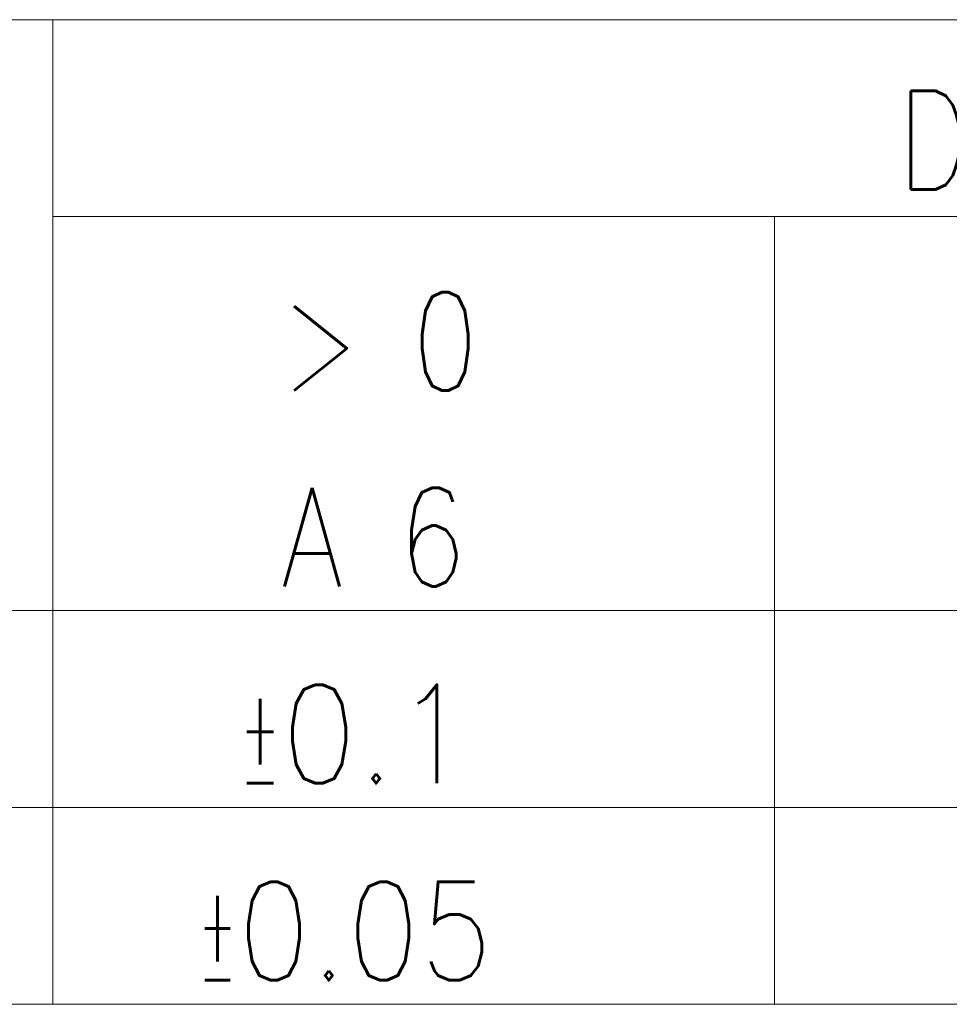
# Model space of a CAD drawing. Header units: millimetres. Extents: x 4 to 415, y 5 to 292.
# Tile 6 of 31: x 239 to 254, y 20 to 35. Entities that reach past the tile are written whole.
import ezdxf

# ---------------------------------------------------------------- set-up
doc = ezdxf.new("R2010")
doc.units = ezdxf.units.MM
doc.layers.add('256', color=7, linetype='Continuous')
doc.styles.add('blockfont', font='simplex.shx')

msp = doc.modelspace()

# ---------------------------------------------------------------- linework, layer by layer
at = {"layer": '256', "color": 4, "linetype": 'Continuous', "lineweight": 18}
for p, q in [((225, 35), (415, 35)), ((240, 35), (240, 20)), ((240, 32), (295, 32)), ((251, 32), (251, 20)), ((225, 26), (240, 26)), ((240, 26), (251, 26)), ((251, 26), (262, 26)), ((225, 23), (240, 23)), ((240, 23), (251, 23)), ((251, 23), (262, 23))]:
    msp.add_line(p, q, dxfattribs=at)
at = {"layer": '256', "color": 3, "linetype": 'Continuous', "lineweight": 18}
for p, q in [((225, 20), (240, 20)), ((240, 20), (251, 20)), ((251, 20), (262, 20))]:
    msp.add_line(p, q, dxfattribs=at)

# ---------------------------------------------------------------- texts
at = {"layer": '256', "color": 4, "linetype": 'Continuous', "lineweight": 13, "char_height": 1.5, "attachment_point": 7, "line_spacing_factor": 0.903614, "style": 'blockfont'}
for s, insert in [('\\W0.8260;DIMENSIONAL GROUPS', (252.867, 32.414)), ('\\W0.7780;> 0', (243.479, 29.35)), ('\\W0.8145;A 6', (243.479, 26.367)), ('\\W0.9011;\\W0.4506;%%p\\W0.9011;0.1', (242.842, 23.367)), ('\\W0.8644;\\W0.4322;%%p\\W0.8644;0.05', (242.204, 20.367))]:
    msp.add_mtext(s, dxfattribs=dict(at, insert=insert))

doc.saveas('drawing.dxf')
